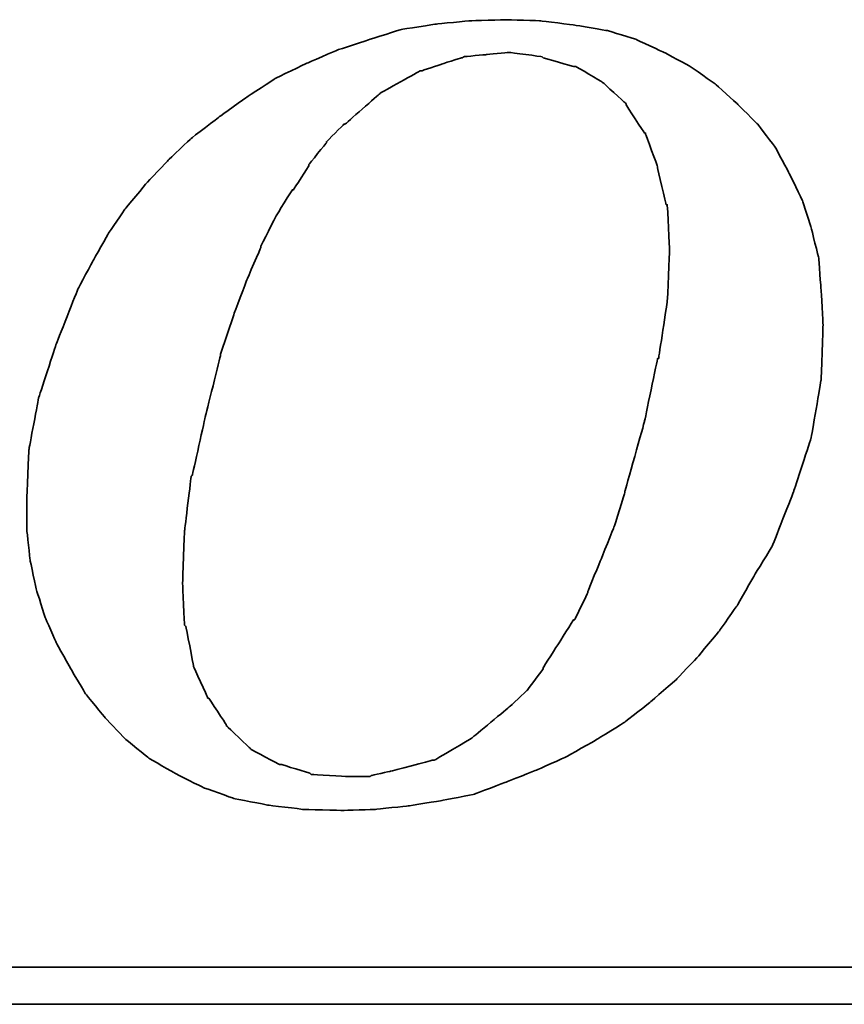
# Model space of a CAD drawing. Header units: millimetres. Extents: x -2 to 369, y 48 to 267.
# Tile 44 of 53: x 294.11 to 297.48, y 179.64 to 183.66. Entities that reach past the tile are written whole.
import ezdxf

# ---------------------------------------------------------------- set-up
doc = ezdxf.new("R2010")
doc.units = ezdxf.units.MM
doc.header["$LTSCALE"] = 0.5
doc.layers.add('DIM', color=4, linetype='CONTINUOUS')
doc.layers.add('layer 1', color=7, linetype='CONTINUOUS')

# ---------------------------------------------------------------- blocks, each defined once
blk = doc.blocks.new('TBI MOTION logo(完整正式版)')
at = {"layer": 'layer 1', "color": 22, "lineweight": 35}
for points, knots in [([(35.79625, -6.98375), (35.79625, -6.98375), (36.23125, -7.43875), (36.23125, -7.43875), (36.23125, -7.43875), (36.23125, -7.43875), (36.75625, -7.87125), (36.75625, -7.87125), (36.75625, -7.87125), (36.75625, -7.87125), (37.33125, -8.20375), (37.33125, -8.20375), (37.33125, -8.20375), (37.33125, -8.20375), (37.95625, -8.51875), (37.95625, -8.51875), (37.95625, -8.51875), (37.95625, -8.51875), (38.62625, -8.75875), (38.62625, -8.75875), (38.62625, -8.75875), (38.62625, -8.75875), (39.37125, -8.90375), (39.37125, -8.90375), (39.37125, -8.90375), (39.37125, -8.90375), (40.14125, -8.99875), (40.14125, -8.99875), (40.14125, -8.99875), (40.14125, -8.99875), (41.02625, -9.02375), (41.02625, -9.02375), (41.02625, -9.02375), (41.02625, -9.02375), (41.74625, -8.99875), (41.74625, -8.99875), (41.74625, -8.99875), (41.74625, -8.99875), (42.46625, -8.92375), (42.46625, -8.92375), (42.46625, -8.92375), (42.46625, -8.92375), (43.21125, -8.80625), (43.21125, -8.80625), (43.21125, -8.80625), (43.21125, -8.80625), (43.93125, -8.66375), (43.93125, -8.66375), (43.93125, -8.66375), (43.93125, -8.66375), (44.62625, -8.39875), (44.62625, -8.39875), (44.62625, -8.39875), (44.62625, -8.39875), (45.29625, -8.13375), (45.29625, -8.13375), (45.29625, -8.13375), (45.29625, -8.13375), (45.94625, -7.84375), (45.94625, -7.84375), (45.94625, -7.84375), (45.94625, -7.84375), (46.61625, -7.46375), (46.61625, -7.46375), (46.61625, -7.46375), (46.61625, -7.46375), (47.24125, -7.07875), (47.24125, -7.07875), (47.24125, -7.07875), (47.24125, -7.07875), (47.81625, -6.62375), (47.81625, -6.62375), (47.81625, -6.62375), (47.81625, -6.62375), (48.36875, -6.14375), (48.36875, -6.14375), (48.36875, -6.14375), (48.36875, -6.14375), (48.84625, -5.64125), (48.84625, -5.64125), (48.84625, -5.64125), (48.84625, -5.64125), (49.32625, -5.06375), (49.32625, -5.06375), (49.32625, -5.06375), (49.32625, -5.06375), (49.71125, -4.51374), (49.71125, -4.51374), (49.71125, -4.51374), (49.71125, -4.51374), (50.09625, -3.83874), (50.09625, -3.83874), (50.09625, -3.83874), (50.09625, -3.83874), (50.48125, -3.21374), (50.48125, -3.21374), (50.48125, -3.21374), (50.48125, -3.21374), (50.96125, -1.99125), (50.96125, -1.99125), (50.96125, -1.99125), (50.96125, -1.99125), (51.34375, -0.81875), (51.34375, -0.81875), (51.34375, -0.81875), (51.34375, -0.81875), (51.56125, 0.45624), (51.56125, 0.45624), (51.56125, 0.45624), (51.56125, 0.45624), (51.60625, 1.67624), (51.60625, 1.67624), (51.60625, 1.67624), (51.60625, 1.67624), (51.56125, 2.44625), (51.56125, 2.44625), (51.56125, 2.44625), (51.56125, 2.44625), (51.51125, 3.14125), (51.51125, 3.14125), (51.51125, 3.14125), (51.51125, 3.14125), (51.34375, 3.81125), (51.34375, 3.81125), (51.34375, 3.81125), (51.34375, 3.81125), (51.15125, 4.41125), (51.15125, 4.41125), (51.15125, 4.41125), (51.15125, 4.41125), (50.86125, 5.01125), (50.86125, 5.01125), (50.86125, 5.01125), (50.86125, 5.01125), (50.55125, 5.58875), (50.55125, 5.58875), (50.55125, 5.58875), (50.55125, 5.58875), (50.16625, 6.09125), (50.16625, 6.09125), (50.16625, 6.09125), (50.16625, 6.09125), (49.71125, 6.54875), (49.71125, 6.54875), (49.71125, 6.54875), (49.71125, 6.54875), (49.23125, 6.98125), (49.23125, 6.98125), (49.23125, 6.98125), (49.23125, 6.98125), (48.67875, 7.36625), (48.67875, 7.36625), (48.67875, 7.36625), (48.67875, 7.36625), (48.10375, 7.67625), (48.10375, 7.67625), (48.10375, 7.67625), (48.10375, 7.67625), (47.48125, 7.96375), (47.48125, 7.96375), (47.48125, 7.96375), (47.48125, 7.96375), (46.85625, 8.15625), (46.85625, 8.15625), (46.85625, 8.15625), (46.85625, 8.15625), (46.13625, 8.27624), (46.13625, 8.27624), (46.13625, 8.27624), (46.13625, 8.27624), (45.39125, 8.37125), (45.39125, 8.37125), (45.39125, 8.37125), (45.39125, 8.37125), (44.62625, 8.39624), (44.62625, 8.39624), (44.62625, 8.39624), (44.62625, 8.39624), (43.83625, 8.37125), (43.83625, 8.37125), (43.83625, 8.37125), (43.83625, 8.37125), (43.09125, 8.30125), (43.09125, 8.30125), (43.09125, 8.30125), (43.09125, 8.30125), (42.32125, 8.18125), (42.32125, 8.18125), (42.32125, 8.18125), (42.32125, 8.18125), (41.62875, 7.96375), (41.62875, 7.96375), (41.62875, 7.96375), (41.62875, 7.96375), (40.90625, 7.72625), (40.90625, 7.72625), (40.90625, 7.72625), (40.90625, 7.72625), (40.23624, 7.43625), (40.23624, 7.43625), (40.23624, 7.43625), (40.23624, 7.43625), (39.54124, 7.10125), (39.54124, 7.10125), (39.54124, 7.10125), (39.54124, 7.10125), (38.91625, 6.69125), (38.91625, 6.69125), (38.91625, 6.69125), (38.91625, 6.69125), (38.31625, 6.26125), (38.31625, 6.26125), (38.31625, 6.26125), (38.31625, 6.26125), (37.69125, 5.78125), (37.69125, 5.78125), (37.69125, 5.78125), (37.69125, 5.78125), (37.18625, 5.30125), (37.18625, 5.30125), (37.18625, 5.30125), (37.18625, 5.30125), (36.70625, 4.79624), (36.70625, 4.79624), (36.70625, 4.79624), (36.70625, 4.79624), (36.23125, 4.22125), (36.23125, 4.22125), (36.23125, 4.22125), (36.23125, 4.22125), (35.87124, 3.69375), (35.87124, 3.69375), (35.87124, 3.69375), (35.87124, 3.69375), (35.53125, 3.09125), (35.53125, 3.09125), (35.53125, 3.09125), (35.53125, 3.09125), (35.19875, 2.47125), (35.19875, 2.47125), (35.19875, 2.47125), (35.19875, 2.47125), (34.71625, 1.24625), (34.71625, 1.24625), (34.71625, 1.24625), (34.71625, 1.24625), (34.33125, 0.06874), (34.33125, 0.06874), (34.33125, 0.06874), (34.33125, 0.06874), (34.11625, -1.07875), (34.11625, -1.07875), (34.11625, -1.07875), (34.11625, -1.07875), (34.07125, -2.15875), (34.07125, -2.15875), (34.07125, -2.15875), (34.07125, -2.15875), (34.07125, -2.85375), (34.07125, -2.85375), (34.07125, -2.85375), (34.07125, -2.85375), (34.14125, -3.50375), (34.14125, -3.50375), (34.14125, -3.50375), (34.14125, -3.50375), (34.28625, -4.17375), (34.28625, -4.17375), (34.28625, -4.17375), (34.28625, -4.17375), (34.47625, -4.77624), (34.47625, -4.77624), (34.47625, -4.77624), (34.47625, -4.77624), (34.71625, -5.32625), (34.71625, -5.32625), (34.71625, -5.32625), (34.71625, -5.32625), (35.05375, -5.92875), (35.05375, -5.92875), (35.05375, -5.92875), (35.05375, -5.92875), (35.36375, -6.45375), (35.36375, -6.45375), (35.36375, -6.45375), (35.36375, -6.45375), (35.79625, -6.98375), (35.79625, -6.98375)], [0, 0, 0, 0, 0.01388889, 0.01388889, 0.01388889, 0.0138889, 0.02777778, 0.02777778, 0.02777778, 0.02777779, 0.04166667, 0.04166667, 0.04166667, 0.04166668, 0.05555556, 0.05555556, 0.05555556, 0.05555557, 0.06944444, 0.06944444, 0.06944444, 0.06944445, 0.08333333, 0.08333333, 0.08333333, 0.08333334, 0.09722222, 0.09722222, 0.09722222, 0.09722223, 0.11111111, 0.11111111, 0.11111111, 0.11111112, 0.125, 0.125, 0.125, 0.12500001, 0.13888889, 0.13888889, 0.13888889, 0.1388889, 0.15277778, 0.15277778, 0.15277778, 0.15277779, 0.16666667, 0.16666667, 0.16666667, 0.16666668, 0.18055556, 0.18055556, 0.18055556, 0.18055557, 0.19444444, 0.19444444, 0.19444444, 0.19444445, 0.20833333, 0.20833333, 0.20833333, 0.20833334, 0.22222222, 0.22222222, 0.22222222, 0.22222223, 0.23611111, 0.23611111, 0.23611111, 0.23611112, 0.25, 0.25, 0.25, 0.25000001, 0.26388889, 0.26388889, 0.26388889, 0.2638889, 0.27777778, 0.27777778, 0.27777778, 0.27777779, 0.29166667, 0.29166667, 0.29166667, 0.29166668, 0.30555556, 0.30555556, 0.30555556, 0.30555557, 0.31944444, 0.31944444, 0.31944444, 0.31944445, 0.33333333, 0.33333333, 0.33333333, 0.33333334, 0.34722222, 0.34722222, 0.34722222, 0.34722223, 0.36111111, 0.36111111, 0.36111111, 0.36111112, 0.375, 0.375, 0.375, 0.37500001, 0.38888889, 0.38888889, 0.38888889, 0.3888889, 0.40277778, 0.40277778, 0.40277778, 0.40277779, 0.41666667, 0.41666667, 0.41666667, 0.41666668, 0.43055556, 0.43055556, 0.43055556, 0.43055557, 0.44444444, 0.44444444, 0.44444444, 0.44444445, 0.45833333, 0.45833333, 0.45833333, 0.45833334, 0.47222222, 0.47222222, 0.47222222, 0.47222223, 0.48611111, 0.48611111, 0.48611111, 0.48611112, 0.5, 0.5, 0.5, 0.50000001, 0.51388889, 0.51388889, 0.51388889, 0.5138889, 0.52777778, 0.52777778, 0.52777778, 0.52777779, 0.54166667, 0.54166667, 0.54166667, 0.54166668, 0.55555556, 0.55555556, 0.55555556, 0.55555557, 0.56944444, 0.56944444, 0.56944444, 0.56944445, 0.58333333, 0.58333333, 0.58333333, 0.58333334, 0.59722222, 0.59722222, 0.59722222, 0.59722223, 0.61111111, 0.61111111, 0.61111111, 0.61111112, 0.625, 0.625, 0.625, 0.62500001, 0.63888889, 0.63888889, 0.63888889, 0.6388889, 0.65277778, 0.65277778, 0.65277778, 0.65277779, 0.66666667, 0.66666667, 0.66666667, 0.66666668, 0.68055556, 0.68055556, 0.68055556, 0.68055557, 0.69444444, 0.69444444, 0.69444444, 0.69444445, 0.70833333, 0.70833333, 0.70833333, 0.70833334, 0.72222222, 0.72222222, 0.72222222, 0.72222223, 0.73611111, 0.73611111, 0.73611111, 0.73611112, 0.75, 0.75, 0.75, 0.75000001, 0.76388889, 0.76388889, 0.76388889, 0.7638889, 0.77777778, 0.77777778, 0.77777778, 0.77777779, 0.79166667, 0.79166667, 0.79166667, 0.79166668, 0.80555556, 0.80555556, 0.80555556, 0.80555557, 0.81944444, 0.81944444, 0.81944444, 0.81944445, 0.83333333, 0.83333333, 0.83333333, 0.83333334, 0.84722222, 0.84722222, 0.84722222, 0.84722223, 0.86111111, 0.86111111, 0.86111111, 0.86111112, 0.875, 0.875, 0.875, 0.87500001, 0.88888889, 0.88888889, 0.88888889, 0.8888889, 0.90277778, 0.90277778, 0.90277778, 0.90277779, 0.91666667, 0.91666667, 0.91666667, 0.91666668, 0.93055556, 0.93055556, 0.93055556, 0.93055557, 0.94444444, 0.94444444, 0.94444444, 0.94444445, 0.95833333, 0.95833333, 0.95833333, 0.95833334, 0.97222222, 0.97222222, 0.97222222, 0.97222223, 0.98611111, 0.98611111, 0.98611111, 0.98611112, 1, 1, 1, 1]), ([(38.33875, 1.03124), (38.33875, 1.03124), (38.62625, 1.89625), (38.62625, 1.89625), (38.62625, 1.89625), (38.62625, 1.89625), (38.91625, 2.66375), (38.91625, 2.66375), (38.91625, 2.66375), (38.91625, 2.66375), (39.22625, 3.38125), (39.22625, 3.38125), (39.22625, 3.38125), (39.22625, 3.38125), (39.22625, 3.40624), (39.22625, 3.40624), (39.22625, 3.40624), (39.22625, 3.40624), (39.56124, 4.07624), (39.56124, 4.07624), (39.56124, 4.07624), (39.56124, 4.07624), (39.92125, 4.65125), (39.92125, 4.65125), (39.92125, 4.65125), (39.92125, 4.65125), (39.94625, 4.65125), (39.94625, 4.65125), (39.94625, 4.65125), (39.94625, 4.65125), (40.28125, 5.17875), (40.28125, 5.17875), (40.28125, 5.17875), (40.28125, 5.17875), (40.28125, 5.20375), (40.28125, 5.20375), (40.28125, 5.20375), (40.28125, 5.20375), (40.66875, 5.68625), (40.66875, 5.68625), (40.66875, 5.68625), (40.66875, 5.68625), (40.66875, 5.70625), (40.66875, 5.70625), (40.66875, 5.70625), (40.66875, 5.70625), (41.05124, 6.09125), (41.05124, 6.09125), (41.05124, 6.09125), (41.05124, 6.09125), (41.07625, 6.09125), (41.07625, 6.09125), (41.07625, 6.09125), (41.07625, 6.09125), (41.84125, 6.76625), (41.84125, 6.76625), (41.84125, 6.76625), (41.84125, 6.76625), (41.86625, 6.78625), (41.86625, 6.78625), (41.86625, 6.78625), (41.86625, 6.78625), (42.73125, 7.26624), (42.73125, 7.26624), (42.73125, 7.26624), (42.73125, 7.26624), (42.75625, 7.26624), (42.75625, 7.26624), (42.75625, 7.26624), (42.75625, 7.26624), (43.18625, 7.41125), (43.18625, 7.41125), (43.18625, 7.41125), (43.18625, 7.41125), (43.64125, 7.55625), (43.64125, 7.55625), (43.64125, 7.55625), (43.64125, 7.55625), (43.66625, 7.55625), (43.66625, 7.55625), (43.66625, 7.55625), (43.66625, 7.55625), (43.69125, 7.58124), (43.69125, 7.58124), (43.69125, 7.58124), (43.69125, 7.58124), (44.19125, 7.62625), (44.19125, 7.62625), (44.19125, 7.62625), (44.19125, 7.62625), (44.67125, 7.67625), (44.67125, 7.67625), (44.67125, 7.67625), (44.67125, 7.67625), (44.69625, 7.67625), (44.69625, 7.67625), (44.69625, 7.67625), (44.69625, 7.67625), (45.41875, 7.58124), (45.41875, 7.58124), (45.41875, 7.58124), (45.41875, 7.58124), (45.44125, 7.55625), (45.44125, 7.55625), (45.44125, 7.55625), (45.44125, 7.55625), (46.11125, 7.36625), (46.11125, 7.36625), (46.11125, 7.36625), (46.11125, 7.36625), (46.13625, 7.36625), (46.13625, 7.36625), (46.13625, 7.36625), (46.13625, 7.36625), (46.15875, 7.36625), (46.15875, 7.36625), (46.15875, 7.36625), (46.15875, 7.36625), (46.73625, 7.02624), (46.73625, 7.02624), (46.73625, 7.02624), (46.73625, 7.02624), (46.76125, 7.00624), (46.76125, 7.00624), (46.76125, 7.00624), (46.76125, 7.00624), (47.24125, 6.57124), (47.24125, 6.57124), (47.24125, 6.57124), (47.24125, 6.57124), (47.26625, 6.54875), (47.26625, 6.54875), (47.26625, 6.54875), (47.26625, 6.54875), (47.26625, 6.52375), (47.26625, 6.52375), (47.26625, 6.52375), (47.26625, 6.52375), (47.67375, 5.89875), (47.67375, 5.89875), (47.67375, 5.89875), (47.67375, 5.89875), (47.69625, 5.89875), (47.69625, 5.89875), (47.69625, 5.89875), (47.69625, 5.89875), (47.69625, 5.87625), (47.69625, 5.87625), (47.69625, 5.87625), (47.69625, 5.87625), (47.96125, 5.15625), (47.96125, 5.15625), (47.96125, 5.15625), (47.96125, 5.15625), (47.96125, 5.13125), (47.96125, 5.13125), (47.96125, 5.13125), (47.96125, 5.13125), (48.15125, 4.31875), (48.15125, 4.31875), (48.15125, 4.31875), (48.15125, 4.31875), (48.17625, 4.31875), (48.17625, 4.31875), (48.17625, 4.31875), (48.17625, 4.31875), (48.17625, 4.29125), (48.17625, 4.29125), (48.17625, 4.29125), (48.17625, 4.29125), (48.22625, 3.33125), (48.22625, 3.33125), (48.22625, 3.33125), (48.22625, 3.33125), (48.22625, 3.30875), (48.22625, 3.30875), (48.22625, 3.30875), (48.22625, 3.30875), (48.17625, 2.20624), (48.17625, 2.20624), (48.17625, 2.20624), (48.17625, 2.20624), (48.17625, 2.18124), (48.17625, 2.18124), (48.17625, 2.18124), (48.17625, 2.18124), (47.98375, 0.93624), (47.98375, 0.93624), (47.98375, 0.93624), (47.98375, 0.93624), (47.96125, 0.93624), (47.96125, 0.93624), (47.96125, 0.93624), (47.96125, 0.93624), (47.67375, -0.45874), (47.67375, -0.45874), (47.67375, -0.45874), (47.67375, -0.45874), (47.24125, -1.99125), (47.24125, -1.99125), (47.24125, -1.99125), (47.24125, -1.99125), (47.24125, -2.01874), (47.24125, -2.01874), (47.24125, -2.01874), (47.24125, -2.01874), (47.00125, -2.78375), (47.00125, -2.78375), (47.00125, -2.78375), (47.00125, -2.78375), (46.71125, -3.50375), (46.71125, -3.50375), (46.71125, -3.50375), (46.71125, -3.50375), (46.42625, -4.19875), (46.42625, -4.19875), (46.42625, -4.19875), (46.42625, -4.19875), (46.42625, -4.22375), (46.42625, -4.22375), (46.42625, -4.22375), (46.42625, -4.22375), (46.13625, -4.82374), (46.13625, -4.82374), (46.13625, -4.82374), (46.13625, -4.82374), (46.11125, -4.82374), (46.11125, -4.82374), (46.11125, -4.82374), (46.11125, -4.82374), (45.77625, -5.35125), (45.77625, -5.35125), (45.77625, -5.35125), (45.77625, -5.35125), (45.44125, -5.87875), (45.44125, -5.87875), (45.44125, -5.87875), (45.44125, -5.87875), (45.44125, -5.90375), (45.44125, -5.90375), (45.44125, -5.90375), (45.44125, -5.90375), (45.10625, -6.35875), (45.10625, -6.35875), (45.10625, -6.35875), (45.10625, -6.35875), (45.08125, -6.38375), (45.08125, -6.38375), (45.08125, -6.38375), (45.08125, -6.38375), (44.69625, -6.74375), (44.69625, -6.74375), (44.69625, -6.74375), (44.69625, -6.74375), (43.88375, -7.41625), (43.88375, -7.41625), (43.88375, -7.41625), (43.88375, -7.41625), (43.85625, -7.43875), (43.85625, -7.43875), (43.85625, -7.43875), (43.85625, -7.43875), (43.04125, -7.91875), (43.04125, -7.91875), (43.04125, -7.91875), (43.04125, -7.91875), (43.01625, -7.91875), (43.01625, -7.91875), (43.01625, -7.91875), (43.01625, -7.91875), (42.99625, -7.91875), (42.99625, -7.91875), (42.99625, -7.91875), (42.99625, -7.91875), (42.08125, -8.15875), (42.08125, -8.15875), (42.08125, -8.15875), (42.08125, -8.15875), (41.65125, -8.25625), (41.65125, -8.25625), (41.65125, -8.25625), (41.65125, -8.25625), (41.62875, -8.27875), (41.62875, -8.27875), (41.62875, -8.27875), (41.62875, -8.27875), (41.60125, -8.27875), (41.60125, -8.27875), (41.60125, -8.27875), (41.60125, -8.27875), (41.12125, -8.27875), (41.12125, -8.27875), (41.12125, -8.27875), (41.12125, -8.27875), (40.35624, -8.23125), (40.35624, -8.23125), (40.35624, -8.23125), (40.35624, -8.23125), (40.33125, -8.23125), (40.33125, -8.23125), (40.33125, -8.23125), (40.33125, -8.23125), (40.30625, -8.20375), (40.30625, -8.20375), (40.30625, -8.20375), (40.30625, -8.20375), (39.68375, -8.01375), (39.68375, -8.01375), (39.68375, -8.01375), (39.68375, -8.01375), (39.66124, -8.01375), (39.66124, -8.01375), (39.66124, -8.01375), (39.66124, -8.01375), (39.63625, -8.01375), (39.63625, -8.01375), (39.63625, -8.01375), (39.63625, -8.01375), (39.01125, -7.67875), (39.01125, -7.67875), (39.01125, -7.67875), (39.01125, -7.67875), (38.98875, -7.65375), (38.98875, -7.65375), (38.98875, -7.65375), (38.98875, -7.65375), (38.48625, -7.17375), (38.48625, -7.17375), (38.48625, -7.17375), (38.48625, -7.17375), (38.45875, -7.14875), (38.45875, -7.14875), (38.45875, -7.14875), (38.45875, -7.14875), (38.45875, -7.12875), (38.45875, -7.12875), (38.45875, -7.12875), (38.45875, -7.12875), (38.07625, -6.54875), (38.07625, -6.54875), (38.07625, -6.54875), (38.07625, -6.54875), (38.05125, -6.54875), (38.05125, -6.54875), (38.05125, -6.54875), (38.05125, -6.54875), (38.05125, -6.52875), (38.05125, -6.52875), (38.05125, -6.52875), (38.05125, -6.52875), (37.74125, -5.85375), (37.74125, -5.85375), (37.74125, -5.85375), (37.74125, -5.85375), (37.74125, -5.82875), (37.74125, -5.82875), (37.74125, -5.82875), (37.74125, -5.82875), (37.57375, -4.96875), (37.57375, -4.96875), (37.57375, -4.96875), (37.57375, -4.96875), (37.54625, -4.94375), (37.54625, -4.94375), (37.54625, -4.94375), (37.54625, -4.94375), (37.50125, -4.03375), (37.50125, -4.03375), (37.50125, -4.03375), (37.50125, -4.03375), (37.50125, -4.00875), (37.50125, -4.00875), (37.50125, -4.00875), (37.50125, -4.00875), (37.54625, -2.85375), (37.54625, -2.85375), (37.54625, -2.85375), (37.54625, -2.85375), (37.69125, -1.65875), (37.69125, -1.65875), (37.69125, -1.65875), (37.69125, -1.65875), (37.71624, -1.63375), (37.71624, -1.63375), (37.71624, -1.63375), (37.71624, -1.63375), (38.00375, -0.33875), (38.00375, -0.33875), (38.00375, -0.33875), (38.00375, -0.33875), (38.33875, 1.00624), (38.33875, 1.00624), (38.33875, 1.00624), (38.33875, 1.00624), (38.33875, 1.03124), (38.33875, 1.03124)], [0, 0, 0, 0, 0.01010101, 0.01010101, 0.01010101, 0.01010102, 0.02020202, 0.02020202, 0.02020202, 0.02020203, 0.03030303, 0.03030303, 0.03030303, 0.03030304, 0.04040404, 0.04040404, 0.04040404, 0.04040405, 0.05050505, 0.05050505, 0.05050505, 0.05050506, 0.06060606, 0.06060606, 0.06060606, 0.06060607, 0.07070707, 0.07070707, 0.07070707, 0.07070708, 0.08080808, 0.08080808, 0.08080808, 0.08080809, 0.09090909, 0.09090909, 0.09090909, 0.0909091, 0.1010101, 0.1010101, 0.1010101, 0.10101011, 0.11111111, 0.11111111, 0.11111111, 0.11111112, 0.12121212, 0.12121212, 0.12121212, 0.12121213, 0.13131313, 0.13131313, 0.13131313, 0.13131314, 0.14141414, 0.14141414, 0.14141414, 0.14141415, 0.15151515, 0.15151515, 0.15151515, 0.15151516, 0.16161616, 0.16161616, 0.16161616, 0.16161617, 0.17171717, 0.17171717, 0.17171717, 0.17171718, 0.18181818, 0.18181818, 0.18181818, 0.18181819, 0.19191919, 0.19191919, 0.19191919, 0.1919192, 0.2020202, 0.2020202, 0.2020202, 0.20202021, 0.21212121, 0.21212121, 0.21212121, 0.21212122, 0.22222222, 0.22222222, 0.22222222, 0.22222223, 0.23232323, 0.23232323, 0.23232323, 0.23232324, 0.24242424, 0.24242424, 0.24242424, 0.24242425, 0.25252525, 0.25252525, 0.25252525, 0.25252526, 0.26262626, 0.26262626, 0.26262626, 0.26262627, 0.27272727, 0.27272727, 0.27272727, 0.27272728, 0.28282828, 0.28282828, 0.28282828, 0.28282829, 0.29292929, 0.29292929, 0.29292929, 0.2929293, 0.3030303, 0.3030303, 0.3030303, 0.30303031, 0.31313131, 0.31313131, 0.31313131, 0.31313132, 0.32323232, 0.32323232, 0.32323232, 0.32323233, 0.33333333, 0.33333333, 0.33333333, 0.33333334, 0.34343434, 0.34343434, 0.34343434, 0.34343435, 0.35353535, 0.35353535, 0.35353535, 0.35353536, 0.36363636, 0.36363636, 0.36363636, 0.36363637, 0.37373737, 0.37373737, 0.37373737, 0.37373738, 0.38383838, 0.38383838, 0.38383838, 0.38383839, 0.39393939, 0.39393939, 0.39393939, 0.3939394, 0.4040404, 0.4040404, 0.4040404, 0.40404041, 0.41414141, 0.41414141, 0.41414141, 0.41414142, 0.42424242, 0.42424242, 0.42424242, 0.42424243, 0.43434343, 0.43434343, 0.43434343, 0.43434344, 0.44444444, 0.44444444, 0.44444444, 0.44444445, 0.45454545, 0.45454545, 0.45454545, 0.45454546, 0.46464646, 0.46464646, 0.46464646, 0.46464647, 0.47474747, 0.47474747, 0.47474747, 0.47474748, 0.48484848, 0.48484848, 0.48484848, 0.48484849, 0.49494949, 0.49494949, 0.49494949, 0.4949495, 0.50505051, 0.50505051, 0.50505051, 0.50505052, 0.51515152, 0.51515152, 0.51515152, 0.51515153, 0.52525253, 0.52525253, 0.52525253, 0.52525254, 0.53535354, 0.53535354, 0.53535354, 0.53535355, 0.54545455, 0.54545455, 0.54545455, 0.54545456, 0.55555556, 0.55555556, 0.55555556, 0.55555557, 0.56565657, 0.56565657, 0.56565657, 0.56565658, 0.57575758, 0.57575758, 0.57575758, 0.57575759, 0.58585859, 0.58585859, 0.58585859, 0.5858586, 0.5959596, 0.5959596, 0.5959596, 0.59595961, 0.60606061, 0.60606061, 0.60606061, 0.60606062, 0.61616162, 0.61616162, 0.61616162, 0.61616163, 0.62626263, 0.62626263, 0.62626263, 0.62626264, 0.63636364, 0.63636364, 0.63636364, 0.63636365, 0.64646465, 0.64646465, 0.64646465, 0.64646466, 0.65656566, 0.65656566, 0.65656566, 0.65656567, 0.66666667, 0.66666667, 0.66666667, 0.66666668, 0.67676768, 0.67676768, 0.67676768, 0.67676769, 0.68686869, 0.68686869, 0.68686869, 0.6868687, 0.6969697, 0.6969697, 0.6969697, 0.69696971, 0.70707071, 0.70707071, 0.70707071, 0.70707072, 0.71717172, 0.71717172, 0.71717172, 0.71717173, 0.72727273, 0.72727273, 0.72727273, 0.72727274, 0.73737374, 0.73737374, 0.73737374, 0.73737375, 0.74747475, 0.74747475, 0.74747475, 0.74747476, 0.75757576, 0.75757576, 0.75757576, 0.75757577, 0.76767677, 0.76767677, 0.76767677, 0.76767678, 0.77777778, 0.77777778, 0.77777778, 0.77777779, 0.78787879, 0.78787879, 0.78787879, 0.7878788, 0.7979798, 0.7979798, 0.7979798, 0.79797981, 0.80808081, 0.80808081, 0.80808081, 0.80808082, 0.81818182, 0.81818182, 0.81818182, 0.81818183, 0.82828283, 0.82828283, 0.82828283, 0.82828284, 0.83838384, 0.83838384, 0.83838384, 0.83838385, 0.84848485, 0.84848485, 0.84848485, 0.84848486, 0.85858586, 0.85858586, 0.85858586, 0.85858587, 0.86868687, 0.86868687, 0.86868687, 0.86868688, 0.87878788, 0.87878788, 0.87878788, 0.87878789, 0.88888889, 0.88888889, 0.88888889, 0.8888889, 0.8989899, 0.8989899, 0.8989899, 0.89898991, 0.90909091, 0.90909091, 0.90909091, 0.90909092, 0.91919192, 0.91919192, 0.91919192, 0.91919193, 0.92929293, 0.92929293, 0.92929293, 0.92929294, 0.93939394, 0.93939394, 0.93939394, 0.93939395, 0.94949495, 0.94949495, 0.94949495, 0.94949496, 0.95959596, 0.95959596, 0.95959596, 0.95959597, 0.96969697, 0.96969697, 0.96969697, 0.96969698, 0.97979798, 0.97979798, 0.97979798, 0.97979799, 0.98989899, 0.98989899, 0.98989899, 0.989899, 1, 1, 1, 1]), ([(75.90875, -9.47875), (75.90875, -9.47875), (75.90875, -12.28625), (75.90875, -12.28625), (75.90875, -12.28625), (75.90875, -12.28625), (75.90875, -12.47875), (75.90875, -12.47875), (75.90875, -12.47875), (75.90875, -12.47875), (75.71625, -12.47875), (75.71625, -12.47875), (75.71625, -12.47875), (75.71625, -12.47875), (-88.32875, -12.47875), (-88.32875, -12.47875), (-88.32875, -12.47875), (-88.32875, -12.47875), (-88.32875, -13.29375), (-88.32875, -13.29375), (-88.32875, -13.29375), (-88.32875, -13.29375), (82.89125, -13.29375), (82.89125, -13.29375), (82.89125, -13.29375), (82.89125, -13.29375), (75.90875, -9.47875), (75.90875, -9.47875)], [0, 0, 0, 0, 0.14285714, 0.14285714, 0.14285714, 0.14285715, 0.28571429, 0.28571429, 0.28571429, 0.2857143, 0.42857143, 0.42857143, 0.42857143, 0.42857144, 0.57142857, 0.57142857, 0.57142857, 0.57142858, 0.71428571, 0.71428571, 0.71428571, 0.71428572, 0.85714286, 0.85714286, 0.85714286, 0.85714287, 1, 1, 1, 1])]:
    blk.add_open_spline(points, degree=3, knots=knots, dxfattribs=at)

msp = doc.modelspace()

# ---------------------------------------------------------------- block references
at = {"layer": 'DIM', "color": 7, "xscale": 0.1853279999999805, "yscale": 0.1853279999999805, "zscale": 0.1853279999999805}
msp.add_blockref('TBI MOTION logo(完整正式版)', (287.825, 182.1012), dxfattribs=at)

doc.saveas('drawing.dxf')
